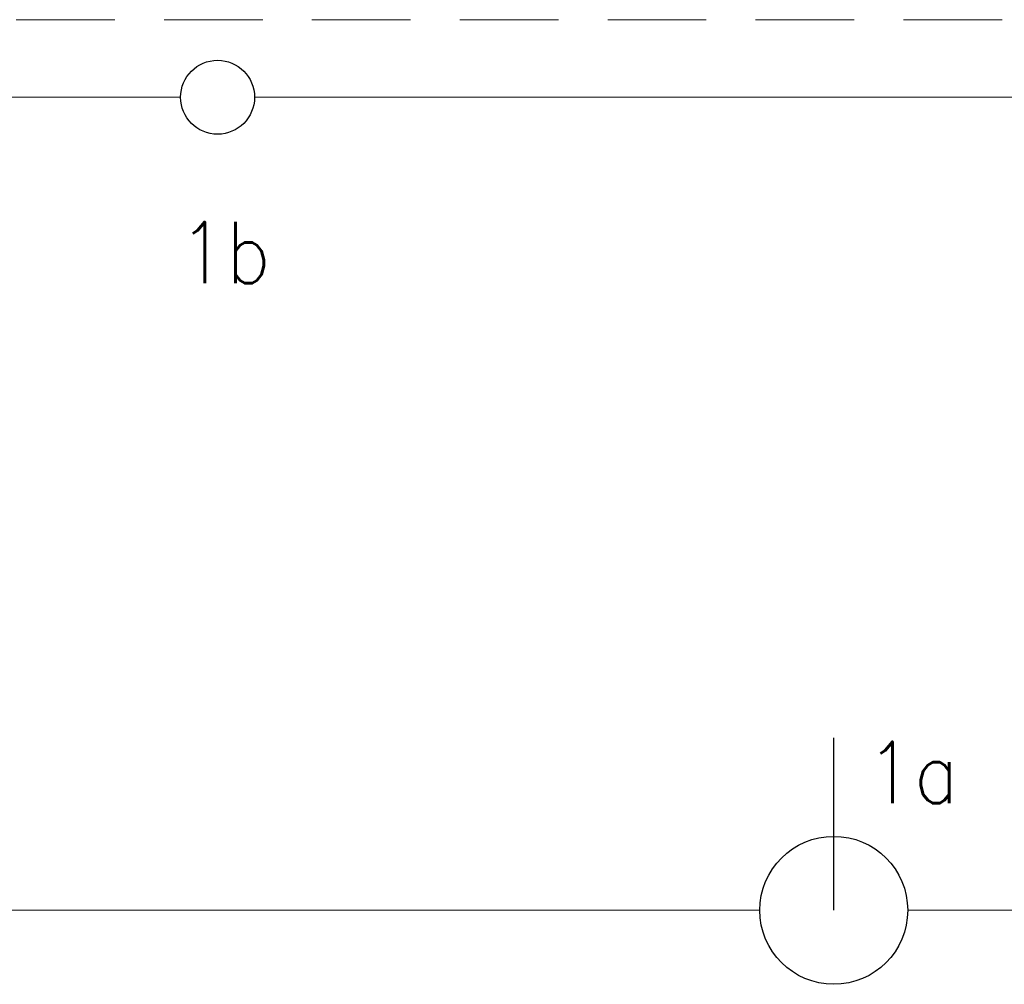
# Model space of a CAD drawing. Header units: inches. Extents: x 34737 to 291769, y 4926 to 74566.
# Tile 252 of 256: x 256926 to 258424, y 32226 to 33693. Entities that reach past the tile are written whole.
import ezdxf

# ---------------------------------------------------------------- set-up
doc = ezdxf.new("R2010")
doc.units = ezdxf.units.IN
doc.header["$LTSCALE"] = 300
doc.linetypes.add('DASHED', pattern=[0.75, 0.5, -0.25])
doc.layers.add('!_A_02_HRUBÁ', color=255, linetype='Continuous', lineweight=35)
doc.layers.add('IS_04_ELEKTRO', color=10, linetype='_EL_VEDENI_NN_NADZ', lineweight=13)
doc.styles.add('ROMANS', font='romans.shx', dxfattribs={"width": 0.8})
doc.linetypes.add('_EL_VEDENI_NN_NADZ', pattern='A,0.39,-0.59,[109,cadkon.shx,S=0.2,R=0,X=0,Y=0],-1.97,0.39,-0.39', length=3.73)

msp = doc.modelspace()

# ---------------------------------------------------------------- linework, layer by layer
at = {"layer": '!_A_02_HRUBÁ', "color": 1, "lineweight": -3}
msp.add_lwpolyline([(258165, 32338.6), (258165, 32601.1)], dxfattribs=at)
for centre, radius in [((257227.5, 33575), 56.2), ((258165, 32338.6), 112.5)]:
    msp.add_circle(centre, radius, dxfattribs=at)
at = {"layer": 'IS_04_ELEKTRO', "color": 4, "linetype": 'DASHED'}
msp.add_line((260221.1, 33692.9), (251355.2, 33692.9), dxfattribs=at)
at = {"layer": 'IS_04_ELEKTRO', "color": 4, "linetype": 'Continuous'}
for p, q in [((257171.3, 33575), (255408.8, 33575)), ((259046.3, 33575), (257283.8, 33575)), ((256402.5, 32338.6), (258052.5, 32338.6)), ((258277.5, 32338.6), (260200.3, 32338.6))]:
    msp.add_line(p, q, dxfattribs=at)

# ---------------------------------------------------------------- texts
at = {"lineweight": -3, "style": 'ROMANS', "width": 0.9}
for s, p in [('1b', (257168.3, 33292.1)), ('1a', (258214.6, 32501.5))]:
    msp.add_text(s, height=93.41, dxfattribs=at).set_placement(p)

doc.saveas('drawing.dxf')
